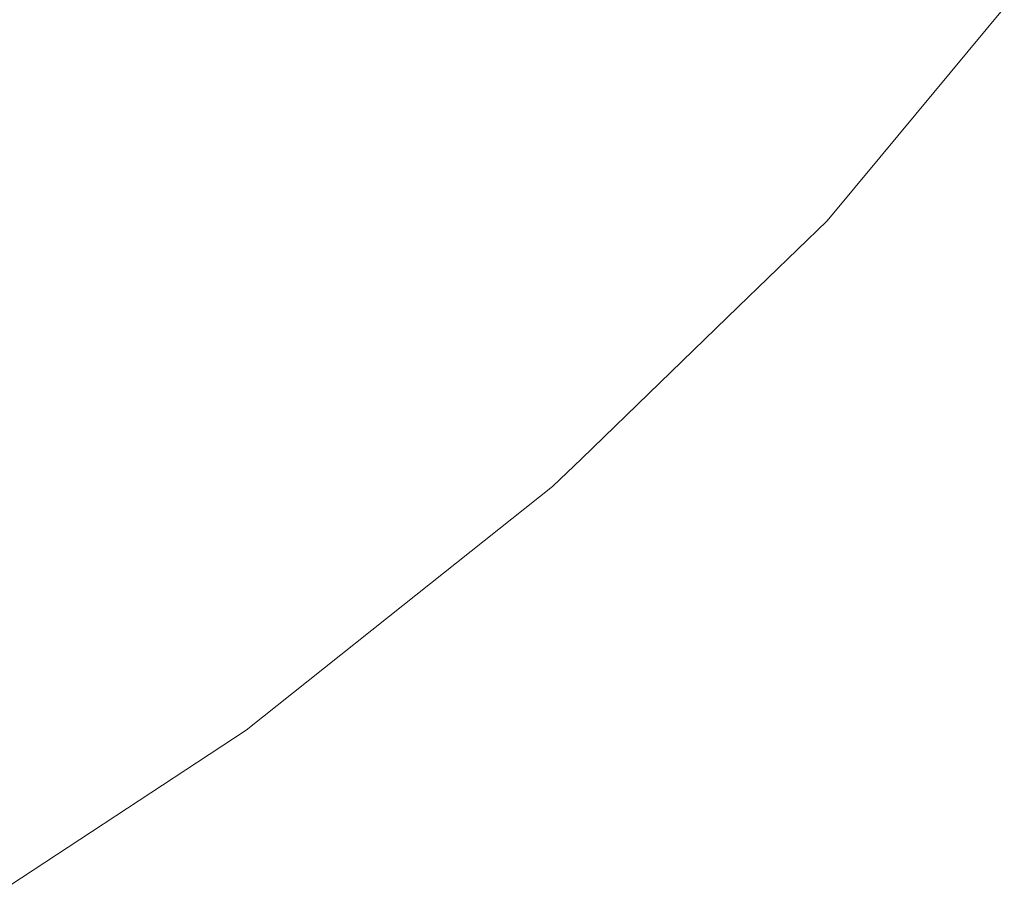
# Model space of a CAD drawing. Header units: centimetres. Extents: x -14.1 to 15.2, y 3.7 to 3.9.
# Tile 11 of 12: x 15.1335 to 15.1919, y 3.7631 to 3.8152. Entities that reach past the tile are written whole.
import ezdxf

# ---------------------------------------------------------------- set-up
doc = ezdxf.new("R2010")
doc.units = ezdxf.units.CM
doc.header["$LTSCALE"] = 2.54
doc.layers.add('Lucido design-1', color=7, linetype='Continuous')

# ---------------------------------------------------------------- blocks, each defined once
blk = doc.blocks.new('Gruppo-1')
at = {"color": 7, "linetype": 'Continuous', "lineweight": 9}
for points, invisible_edges in [([(15.151563, 3.817339, -1872.652484), (15.158129, 3.825238, -1872.652484), (15.16734, 3.822679, -1872.660793), (15.160549, 3.81451, -1872.660793)], 15), ([(15.151563, 3.817339, -1908.752484), (15.158129, 3.825238, -1908.752484), (15.16734, 3.822679, -1908.760793), (15.160549, 3.81451, -1908.760793)], 15), ([(15.141301, 3.82057, -1872.644803), (15.134144, 3.81295, -1872.644803), (15.123083, 3.816876, -1872.637879), (15.129918, 3.824153, -1872.637879)], 15), ([(15.141301, 3.82057, -1908.744803), (15.134144, 3.81295, -1908.744803), (15.123083, 3.816876, -1908.737879), (15.129918, 3.824153, -1908.737879)], 15), ([(15.160549, 3.81451, -1872.660793), (15.16734, 3.822679, -1872.660793), (15.17513, 3.820514, -1872.669585), (15.16815, 3.812117, -1872.669585)], 15), ([(15.160549, 3.81451, -1908.760793), (15.16734, 3.822679, -1908.760793), (15.17513, 3.820514, -1908.769585), (15.16815, 3.812117, -1908.769585)], 15), ([(15.151563, 3.817339, -1872.652484), (15.144115, 3.80941, -1872.652484), (15.134144, 3.81295, -1872.644803), (15.141301, 3.82057, -1872.644803)], 15), ([(15.151563, 3.817339, -1908.752484), (15.144115, 3.80941, -1908.752484), (15.134144, 3.81295, -1908.744803), (15.141301, 3.82057, -1908.744803)], 15), ([(15.16815, 3.812117, -1872.669585), (15.17513, 3.820514, -1872.669585), (15.181434, 3.818763, -1872.678705), (15.1743, 3.810181, -1872.678705)], 15), ([(15.16815, 3.812117, -1908.769585), (15.17513, 3.820514, -1908.769585), (15.181434, 3.818763, -1908.778705), (15.1743, 3.810181, -1908.778705)], 15), ([(15.1743, 3.810181, -1872.678705), (15.181434, 3.818763, -1872.678705), (15.186235, 3.817428, -1872.687998), (15.178985, 3.808706, -1872.687998)], 15), ([(15.1743, 3.810181, -1908.778705), (15.181434, 3.818763, -1908.778705), (15.186235, 3.817428, -1908.787998), (15.178985, 3.808706, -1908.787998)], 15), ([(15.160549, 3.81451, -1872.660793), (15.152847, 3.80631, -1872.660793), (15.144115, 3.80941, -1872.652484), (15.151563, 3.817339, -1872.652484)], 15), ([(15.160549, 3.81451, -1908.760793), (15.152847, 3.80631, -1908.760793), (15.144115, 3.80941, -1908.752484), (15.151563, 3.817339, -1908.752484)], 15), ([(15.178985, 3.808706, -1872.687998), (15.186235, 3.817428, -1872.687998), (15.189562, 3.816504, -1872.697318), (15.182231, 3.807684, -1872.697318)], 15), ([(15.178985, 3.808706, -1908.787998), (15.186235, 3.817428, -1908.787998), (15.189562, 3.816504, -1908.797318), (15.182231, 3.807684, -1908.797318)], 15), ([(15.1154, 3.809609, -1872.637879), (15.123083, 3.816876, -1872.637879), (15.134144, 3.81295, -1872.644803), (15.126099, 3.80534, -1872.644803)], 15), ([(15.1154, 3.809609, -1908.737879), (15.123083, 3.816876, -1908.737879), (15.134144, 3.81295, -1908.744803), (15.126099, 3.80534, -1908.744803)], 15), ([(15.182231, 3.807684, -1872.697318), (15.189562, 3.816504, -1872.697318), (15.191484, 3.81597, -1872.706529), (15.184106, 3.807094, -1872.706529)], 15), ([(15.182231, 3.807684, -1908.797318), (15.189562, 3.816504, -1908.797318), (15.191484, 3.81597, -1908.806529), (15.184106, 3.807094, -1908.806529)], 15), ([(15.184106, 3.807094, -1872.706529), (15.191484, 3.81597, -1872.706529), (15.191938, 3.815932, -1872.715514), (15.184545, 3.807039, -1872.715514)], 11), ([(15.184106, 3.807094, -1908.806529), (15.191484, 3.81597, -1908.806529), (15.191938, 3.815932, -1908.815514), (15.184545, 3.807039, -1908.815514)], 11), ([(15.16815, 3.812117, -1872.669585), (15.160233, 3.803688, -1872.669585), (15.152847, 3.80631, -1872.660793), (15.160549, 3.81451, -1872.660793)], 15), ([(15.16815, 3.812117, -1908.769585), (15.160233, 3.803688, -1908.769585), (15.152847, 3.80631, -1908.760793), (15.160549, 3.81451, -1908.760793)], 15), ([(15.126099, 3.80534, -1872.644803), (15.134144, 3.81295, -1872.644803), (15.144115, 3.80941, -1872.652484), (15.135744, 3.801492, -1872.652484)], 15), ([(15.126099, 3.80534, -1908.744803), (15.134144, 3.81295, -1908.744803), (15.144115, 3.80941, -1908.752484), (15.135744, 3.801492, -1908.752484)], 15), ([(15.1743, 3.810181, -1872.678705), (15.166209, 3.801567, -1872.678705), (15.160233, 3.803688, -1872.669585), (15.16815, 3.812117, -1872.669585)], 15), ([(15.1743, 3.810181, -1908.778705), (15.166209, 3.801567, -1908.778705), (15.160233, 3.803688, -1908.769585), (15.16815, 3.812117, -1908.769585)], 15), ([(15.178985, 3.808706, -1872.687998), (15.170761, 3.799951, -1872.687998), (15.166209, 3.801567, -1872.678705), (15.1743, 3.810181, -1872.678705)], 15), ([(15.178985, 3.808706, -1908.787998), (15.170761, 3.799951, -1908.787998), (15.166209, 3.801567, -1908.778705), (15.1743, 3.810181, -1908.778705)], 15), ([(15.135744, 3.801492, -1872.652484), (15.144115, 3.80941, -1872.652484), (15.152847, 3.80631, -1872.660793), (15.144191, 3.798122, -1872.660793)], 15), ([(15.135744, 3.801492, -1908.752484), (15.144115, 3.80941, -1908.752484), (15.152847, 3.80631, -1908.760793), (15.144191, 3.798122, -1908.760793)], 15), ([(15.182231, 3.807684, -1872.697318), (15.173916, 3.798831, -1872.697318), (15.170761, 3.799951, -1872.687998), (15.178985, 3.808706, -1872.687998)], 15), ([(15.182231, 3.807684, -1908.797318), (15.173916, 3.798831, -1908.797318), (15.170761, 3.799951, -1908.787998), (15.178985, 3.808706, -1908.787998)], 15), ([(15.184106, 3.807094, -1872.706529), (15.175737, 3.798184, -1872.706529), (15.173916, 3.798831, -1872.697318), (15.182231, 3.807684, -1872.697318)], 15), ([(15.184106, 3.807094, -1908.806529), (15.175737, 3.798184, -1908.806529), (15.173916, 3.798831, -1908.797318), (15.182231, 3.807684, -1908.797318)], 15), ([(15.175737, 3.798184, -1872.706529), (15.184106, 3.807094, -1872.706529), (15.18141, 3.803268, -1872.715514)], 11), ([(15.175737, 3.798184, -1908.806529), (15.184106, 3.807094, -1908.806529), (15.18141, 3.803268, -1908.815514)], 11), ([(15.184106, 3.807094, -1872.706529), (15.184545, 3.807039, -1872.715514), (15.18141, 3.803268, -1872.715514)], 9), ([(15.184106, 3.807094, -1908.806529), (15.184545, 3.807039, -1908.815514), (15.18141, 3.803268, -1908.815514)], 9), ([(15.144191, 3.798122, -1872.660793), (15.152847, 3.80631, -1872.660793), (15.160233, 3.803688, -1872.669585), (15.151334, 3.795271, -1872.669585)], 15), ([(15.144191, 3.798122, -1908.760793), (15.152847, 3.80631, -1908.760793), (15.160233, 3.803688, -1908.769585), (15.151334, 3.795271, -1908.769585)], 15), ([(15.135744, 3.801492, -1872.652484), (15.126413, 3.793631, -1872.652484), (15.117132, 3.797786, -1872.644803), (15.126099, 3.80534, -1872.644803)], 15), ([(15.135744, 3.801492, -1908.752484), (15.126413, 3.793631, -1908.752484), (15.117132, 3.797786, -1908.744803), (15.126099, 3.80534, -1908.744803)], 15), ([(15.151334, 3.795271, -1872.669585), (15.160233, 3.803688, -1872.669585), (15.166209, 3.801567, -1872.678705), (15.157115, 3.792965, -1872.678705)], 15), ([(15.151334, 3.795271, -1908.769585), (15.160233, 3.803688, -1908.769585), (15.166209, 3.801567, -1908.778705), (15.157115, 3.792965, -1908.778705)], 15), ([(15.18141, 3.803268, -1872.715514), (15.176139, 3.798164, -1872.715514), (15.175737, 3.798184, -1872.706529)], 10), ([(15.18141, 3.803268, -1908.815514), (15.176139, 3.798164, -1908.815514), (15.175737, 3.798184, -1908.806529)], 10), ([(15.144191, 3.798122, -1872.660793), (15.134541, 3.789992, -1872.660793), (15.126413, 3.793631, -1872.652484), (15.135744, 3.801492, -1872.652484)], 15), ([(15.144191, 3.798122, -1908.760793), (15.134541, 3.789992, -1908.760793), (15.126413, 3.793631, -1908.752484), (15.135744, 3.801492, -1908.752484)], 15), ([(15.157115, 3.792965, -1872.678705), (15.166209, 3.801567, -1872.678705), (15.170761, 3.799951, -1872.687998), (15.161518, 3.791208, -1872.687998)], 15), ([(15.157115, 3.792965, -1908.778705), (15.166209, 3.801567, -1908.778705), (15.170761, 3.799951, -1908.787998), (15.161518, 3.791208, -1908.787998)], 15), ([(15.161518, 3.791208, -1872.687998), (15.170761, 3.799951, -1872.687998), (15.173916, 3.798831, -1872.697318), (15.16457, 3.789991, -1872.697318)], 15), ([(15.161518, 3.791208, -1908.787998), (15.170761, 3.799951, -1908.787998), (15.173916, 3.798831, -1908.797318), (15.16457, 3.789991, -1908.797318)], 15), ([(15.16457, 3.789991, -1872.697318), (15.173916, 3.798831, -1872.697318), (15.175737, 3.798184, -1872.706529), (15.166332, 3.789288, -1872.706529)], 15), ([(15.16457, 3.789991, -1908.797318), (15.173916, 3.798831, -1908.797318), (15.175737, 3.798184, -1908.806529), (15.166332, 3.789288, -1908.806529)], 15), ([(15.151334, 3.795271, -1872.669585), (15.141416, 3.786915, -1872.669585), (15.134541, 3.789992, -1872.660793), (15.144191, 3.798122, -1872.660793)], 15), ([(15.151334, 3.795271, -1908.769585), (15.141416, 3.786915, -1908.769585), (15.134541, 3.789992, -1908.760793), (15.144191, 3.798122, -1908.760793)], 15), ([(15.16682, 3.789141, -1872.715514), (15.166332, 3.789288, -1872.706529), (15.175737, 3.798184, -1872.706529)], 11), ([(15.16682, 3.789141, -1908.815514), (15.166332, 3.789288, -1908.806529), (15.175737, 3.798184, -1908.806529)], 11), ([(15.175737, 3.798184, -1872.706529), (15.176139, 3.798164, -1872.715514), (15.16682, 3.789141, -1872.715514)], 9), ([(15.175737, 3.798184, -1908.806529), (15.176139, 3.798164, -1908.815514), (15.16682, 3.789141, -1908.815514)], 9), ([(15.157115, 3.792965, -1872.678705), (15.146979, 3.784425, -1872.678705), (15.141416, 3.786915, -1872.669585), (15.151334, 3.795271, -1872.669585)], 15), ([(15.157115, 3.792965, -1908.778705), (15.146979, 3.784425, -1908.778705), (15.141416, 3.786915, -1908.769585), (15.151334, 3.795271, -1908.769585)], 15), ([(15.116093, 3.785878, -1872.652484), (15.126413, 3.793631, -1872.652484), (15.134541, 3.789992, -1872.660793), (15.123869, 3.781974, -1872.660793)], 15), ([(15.116093, 3.785878, -1908.752484), (15.126413, 3.793631, -1908.752484), (15.134541, 3.789992, -1908.760793), (15.123869, 3.781974, -1908.760793)], 15), ([(15.161518, 3.791208, -1872.687998), (15.151216, 3.782528, -1872.687998), (15.146979, 3.784425, -1872.678705), (15.157115, 3.792965, -1872.678705)], 15), ([(15.161518, 3.791208, -1908.787998), (15.151216, 3.782528, -1908.787998), (15.146979, 3.784425, -1908.778705), (15.157115, 3.792965, -1908.778705)], 15), ([(15.16457, 3.789991, -1872.697318), (15.154152, 3.781214, -1872.697318), (15.151216, 3.782528, -1872.687998), (15.161518, 3.791208, -1872.687998)], 15), ([(15.16457, 3.789991, -1908.797318), (15.154152, 3.781214, -1908.797318), (15.151216, 3.782528, -1908.787998), (15.161518, 3.791208, -1908.787998)], 15), ([(15.123869, 3.781974, -1872.660793), (15.134541, 3.789992, -1872.660793), (15.141416, 3.786915, -1872.669585), (15.130445, 3.778673, -1872.669585)], 15), ([(15.123869, 3.781974, -1908.760793), (15.134541, 3.789992, -1908.760793), (15.141416, 3.786915, -1908.769585), (15.130445, 3.778673, -1908.769585)], 15), ([(15.166332, 3.789288, -1872.706529), (15.155847, 3.780455, -1872.706529), (15.154152, 3.781214, -1872.697318), (15.16457, 3.789991, -1872.697318)], 15), ([(15.166332, 3.789288, -1908.806529), (15.155847, 3.780455, -1908.806529), (15.154152, 3.781214, -1908.797318), (15.16457, 3.789991, -1908.797318)], 15), ([(15.155847, 3.780455, -1872.706529), (15.166332, 3.789288, -1872.706529), (15.165111, 3.787486, -1872.715514)], 11), ([(15.155847, 3.780455, -1908.806529), (15.166332, 3.789288, -1908.806529), (15.165111, 3.787486, -1908.815514)], 11), ([(15.166332, 3.789288, -1872.706529), (15.16682, 3.789141, -1872.715514), (15.165111, 3.787486, -1872.715514)], 9), ([(15.166332, 3.789288, -1908.806529), (15.16682, 3.789141, -1908.815514), (15.165111, 3.787486, -1908.815514)], 9), ([(15.165111, 3.787486, -1872.715514), (15.156223, 3.780421, -1872.715514), (15.155847, 3.780455, -1872.706529)], 10), ([(15.165111, 3.787486, -1908.815514), (15.156223, 3.780421, -1908.815514), (15.155847, 3.780455, -1908.806529)], 10), ([(15.130445, 3.778673, -1872.669585), (15.141416, 3.786915, -1872.669585), (15.146979, 3.784425, -1872.678705), (15.135767, 3.776002, -1872.678705)], 15), ([(15.130445, 3.778673, -1908.769585), (15.141416, 3.786915, -1908.769585), (15.146979, 3.784425, -1908.778705), (15.135767, 3.776002, -1908.778705)], 15), ([(15.135767, 3.776002, -1872.678705), (15.146979, 3.784425, -1872.678705), (15.151216, 3.782528, -1872.687998), (15.13982, 3.773967, -1872.687998)], 15), ([(15.135767, 3.776002, -1908.778705), (15.146979, 3.784425, -1908.778705), (15.151216, 3.782528, -1908.787998), (15.13982, 3.773967, -1908.787998)], 15), ([(15.13982, 3.773967, -1872.687998), (15.151216, 3.782528, -1872.687998), (15.154152, 3.781214, -1872.697318), (15.142629, 3.772557, -1872.697318)], 15), ([(15.13982, 3.773967, -1908.787998), (15.151216, 3.782528, -1908.787998), (15.154152, 3.781214, -1908.797318), (15.142629, 3.772557, -1908.797318)], 15), ([(15.142629, 3.772557, -1872.697318), (15.154152, 3.781214, -1872.697318), (15.155847, 3.780455, -1872.706529), (15.144251, 3.771743, -1872.706529)], 15), ([(15.142629, 3.772557, -1908.797318), (15.154152, 3.781214, -1908.797318), (15.155847, 3.780455, -1908.806529), (15.144251, 3.771743, -1908.806529)], 15), ([(15.146914, 3.77302, -1872.715514), (15.144251, 3.771743, -1872.706529), (15.155847, 3.780455, -1872.706529)], 11), ([(15.146914, 3.77302, -1908.815514), (15.144251, 3.771743, -1908.806529), (15.155847, 3.780455, -1908.806529)], 11), ([(15.155847, 3.780455, -1872.706529), (15.156223, 3.780421, -1872.715514), (15.146914, 3.77302, -1872.715514)], 9), ([(15.155847, 3.780455, -1908.806529), (15.156223, 3.780421, -1908.815514), (15.146914, 3.77302, -1908.815514)], 9), ([(15.135767, 3.776002, -1872.678705), (15.123457, 3.767756, -1872.678705), (15.1184, 3.770605, -1872.669585), (15.130445, 3.778673, -1872.669585)], 15), ([(15.135767, 3.776002, -1908.778705), (15.123457, 3.767756, -1908.778705), (15.1184, 3.770605, -1908.769585), (15.130445, 3.778673, -1908.769585)], 15), ([(15.13982, 3.773967, -1872.687998), (15.127308, 3.765587, -1872.687998), (15.123457, 3.767756, -1872.678705), (15.135767, 3.776002, -1872.678705)], 15), ([(15.13982, 3.773967, -1908.787998), (15.127308, 3.765587, -1908.787998), (15.123457, 3.767756, -1908.778705), (15.135767, 3.776002, -1908.778705)], 15), ([(15.142629, 3.772557, -1872.697318), (15.129977, 3.764083, -1872.697318), (15.127308, 3.765587, -1872.687998), (15.13982, 3.773967, -1872.687998)], 15), ([(15.142629, 3.772557, -1908.797318), (15.129977, 3.764083, -1908.797318), (15.127308, 3.765587, -1908.787998), (15.13982, 3.773967, -1908.787998)], 15), ([(15.146914, 3.77302, -1872.715514), (15.144711, 3.771573, -1872.715514), (15.144251, 3.771743, -1872.706529)], 10), ([(15.146914, 3.77302, -1908.815514), (15.144711, 3.771573, -1908.815514), (15.144251, 3.771743, -1908.806529)], 10), ([(15.144251, 3.771743, -1872.706529), (15.131519, 3.763215, -1872.706529), (15.129977, 3.764083, -1872.697318), (15.142629, 3.772557, -1872.697318)], 15), ([(15.144251, 3.771743, -1908.806529), (15.131519, 3.763215, -1908.806529), (15.129977, 3.764083, -1908.797318), (15.142629, 3.772557, -1908.797318)], 15), ([(15.131877, 3.763143, -1872.715514), (15.131519, 3.763215, -1872.706529), (15.144251, 3.771743, -1872.706529)], 11), ([(15.131877, 3.763143, -1908.815514), (15.131519, 3.763215, -1908.806529), (15.144251, 3.771743, -1908.806529)], 11), ([(15.144251, 3.771743, -1872.706529), (15.144711, 3.771573, -1872.715514), (15.131877, 3.763143, -1872.715514)], 9), ([(15.144251, 3.771743, -1908.806529), (15.144711, 3.771573, -1908.815514), (15.131877, 3.763143, -1908.815514)], 9)]:
    blk.add_3dface(points, dxfattribs=dict(at, invisible_edges=invisible_edges))

msp = doc.modelspace()

# ---------------------------------------------------------------- block references
at = {"layer": 'Lucido design-1', "color": 7}
msp.add_blockref('Gruppo-1', (0, 0), dxfattribs=at)

doc.saveas('drawing.dxf')
